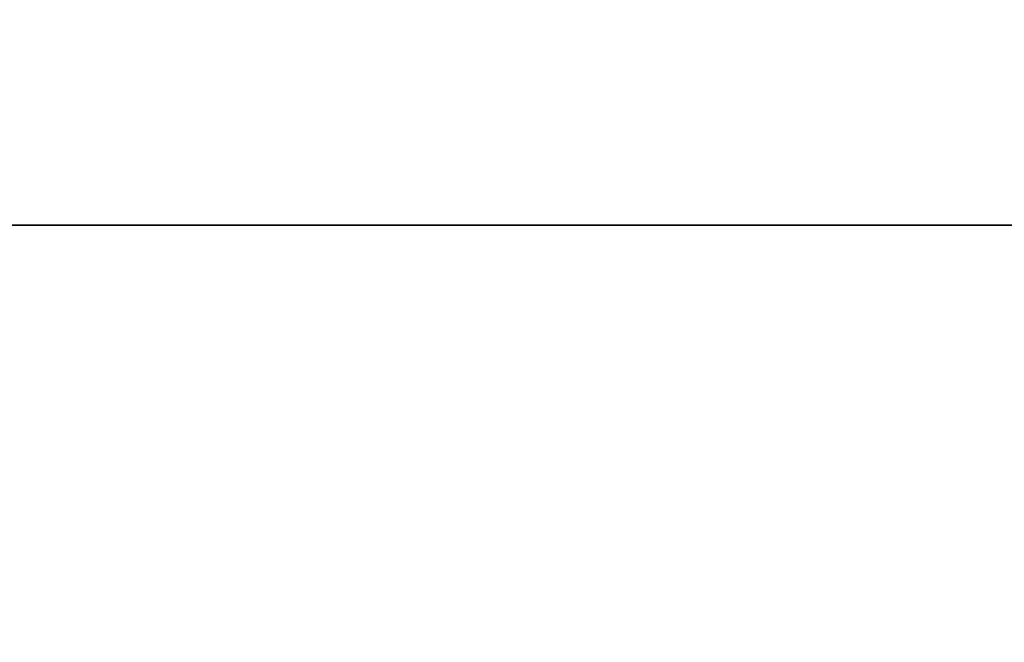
# Model space of a CAD drawing. Header units: millimetres. Extents: x -9005 to -7251, y 748 to 3051.
# Tile 62 of 256: x -8490 to -8423, y 2150 to 2193. Entities that reach past the tile are written whole.
import ezdxf

# ---------------------------------------------------------------- set-up
doc = ezdxf.new("R2010")
doc.units = ezdxf.units.MM
doc.layers.add('A-FLOR', color=192, linetype='Continuous', lineweight=25)
doc.layers.add('I-WALL', color=2, linetype='Continuous', lineweight=25)

msp = doc.modelspace()

# ---------------------------------------------------------------- meshes
at = {"layer": 'A-FLOR'}
mesh = msp.add_polyface(dxfattribs=at)
corners = [(-8803.565, 747.953, -250), (-8803.565, 2849.526, -250), (-7251.485, 2849.526, -250), (-7251.485, 747.953, -250)]
mesh.append_faces([[corners[k] for k in face] for face in [(2, 3, 0, 1)]])
mesh = msp.add_polyface(dxfattribs=at)
corners = [(-7251.485, 747.953), (-7251.485, 2849.526), (-8803.565, 2849.526), (-8803.565, 747.953)]
mesh.append_faces([[corners[k] for k in face] for face in [(1, 2, 3, 0)]])
at = {"layer": 'I-WALL'}
mesh = msp.add_polyface(dxfattribs=at)
corners = [(-8140.962, 2248.776, 2500), (-8803.565, 2248.776, 2500), (-8803.565, 2178.776, 2500), (-8140.962, 2178.776, 2500)]
mesh.append_faces([[corners[k] for k in face] for face in [(3, 0, 1, 2)]])
mesh = msp.add_polyface(dxfattribs=at)
corners = [(-8800.962, 2178.776, 2435), (-8800.962, 2248.776, 2435), (-8140.962, 2248.776, 2435), (-8140.962, 2178.776, 2435)]
mesh.append_faces([[corners[k] for k in face] for face in [(0, 1, 2, 3)]])
mesh = msp.add_polyface(dxfattribs=at)
corners = [(-8140.962, 2178.776, 2500), (-8803.565, 2178.776, 2500), (-8803.565, 2178.776), (-8800.962, 2178.776), (-8800.962, 2178.776, 2435), (-8140.962, 2178.776, 2435)]
mesh.append_faces([[corners[k] for k in face] for face in [(4, 1, 2, 3)]], dxfattribs={"vtx0": -1})
mesh.append_faces([[corners[k] for k in face] for face in [(4, 5, 0, 1)]], dxfattribs={"vtx3": -1})

doc.saveas('drawing.dxf')
